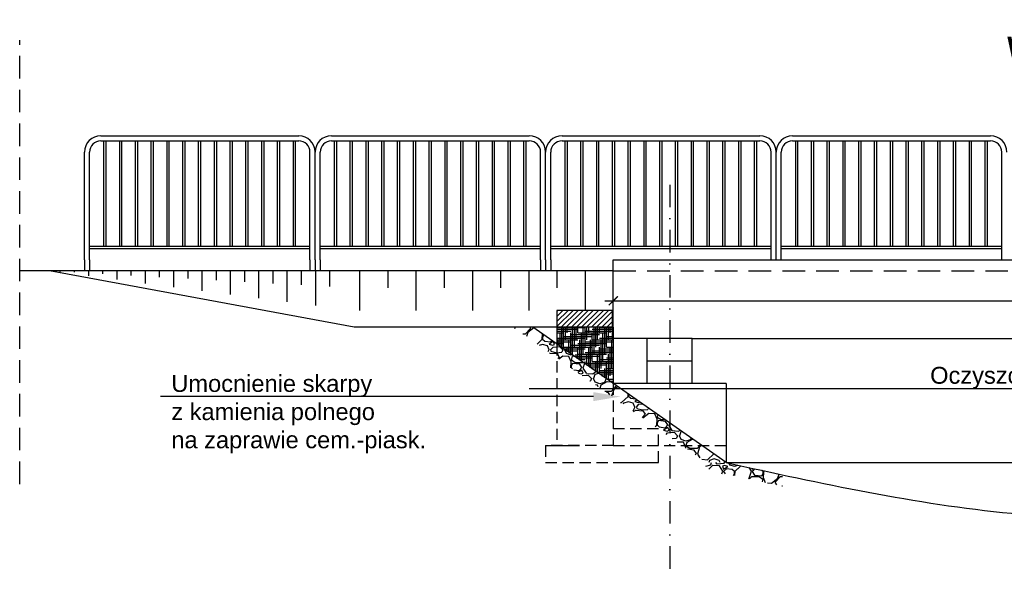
# Model space of a CAD drawing. Header units: millimetres. Extents: x 43555 to 48945, y -20676 to -18516.
# Tile 6 of 11: x 46330 to 47203, y -19785 to -19275. Entities that reach past the tile are written whole.
import ezdxf
from ezdxf import colors
from ezdxf.entities.mleader import LeaderData, LeaderLine
from ezdxf.math import Vec2, Vec3

# ---------------------------------------------------------------- set-up
doc = ezdxf.new("R2010")
doc.units = ezdxf.units.MM
doc.header["$LTSCALE"] = 40
doc.header["$PDMODE"] = 35
doc.header["$PDSIZE"] = 10
for name, pattern in [('DASHDOT', [1, 0.5, -0.25, 0, -0.25]), ('DASHED', [0.75, 0.5, -0.25]), ('DASHED2', [0.375, 0.25, -0.125])]:
    doc.linetypes.add(name, pattern=pattern)
doc.layers.get('0').transparency = 0.4
doc.layers.get('Defpoints').transparency = 0.4
for name, color, linetype in [('K01', 94, 'Continuous'), ('K02', 253, 'Continuous'), ('K025', 161, 'Continuous'), ('K10', 10, 'Continuous')]:
    doc.layers.add(name, color=color, linetype=linetype)
doc.styles.get("Standard").update_dxf_attribs({"font": 'isocpeur.ttf', "height": 10})
doc.linetypes.add('ZIGZAG', pattern='A,0.00254,-5.08,[131,ltypeshp.shx,S=5.08,R=0,X=-5.08,Y=0],-10.16,[131,ltypeshp.shx,S=5.08,R=180,X=5.08,Y=0],-5.08', length=20.32254)
doc.dimstyles.new('ARCHIC', dxfattribs={"dimtxt": 10, "dimasz": 8, "dimexe": 7.5, "dimexo": 15, "dimgap": 4, "dimtad": 1, "dimdec": 1, "dimrnd": 0.5, "dimtxsty": 'Standard', "dimblk": 'ARCHTICK', "dimcen": 12.5, "dimdle": 7.5, "dimclrd": 94, "dimclre": 94, "dimclrt": 151, "dimazin": 2, "dimtfac": 1, "dimtdec": 1, "dimtmove": 2, "dimatfit": 3, "dimfxl": 7.5, "dimarcsym": 0})

# ---------------------------------------------------------------- blocks, each defined once
blk = doc.blocks.new('_ArchTick')
at = {"color": 0, "linetype": 'ByBlock', "const_width": 0.15}
blk.add_lwpolyline([(-0.5, -0.5), (0.5, 0.5)], dxfattribs=at)
blk = doc.blocks.new('*D223')
at = {"layer": 'Defpoints', "color": 0}
for p in [(46856.29, -19522.91), (47756.29, -19522.91), (47756.29, -19524.33)]:
    blk.add_point(p, dxfattribs=at)
at = {"layer": 'K025', "color": 94, "lineweight": -2}
for p, q in [((46848.79, -19524.33), (47763.79, -19524.33)), ((46856.29, -19537.91), (46856.29, -19531.83)), ((47756.29, -19537.91), (47756.29, -19531.83))]:
    blk.add_line(p, q, dxfattribs=at)
at = {"layer": 'K025', "color": 94, "lineweight": -2, "xscale": 8, "yscale": 8, "zscale": 8, "rotation": 180}
blk.add_blockref('_ArchTick', (46856.29, -19524.33), dxfattribs=at)
at = {"layer": 'K025', "color": 94, "lineweight": -2, "xscale": 8, "yscale": 8, "zscale": 8}
blk.add_blockref('_ArchTick', (47756.29, -19524.33), dxfattribs=at)
at = {"layer": 'K025', "color": 151, "insert": (47306.29, -19515.33), "char_height": 10, "attachment_point": 5}
blk.add_mtext('900', dxfattribs=at)

msp = doc.modelspace()

# ---------------------------------------------------------------- hatches: boundary and pattern name
at = {"layer": 'K01'}
h = msp.add_hatch(color=256, dxfattribs=at)
h.dxf.hatch_style = 1
h.paths.add_polyline_path([(46855.29, -19547.91), (46855.29, -19532.91), (46856.29, -19532.91), (46856.29, -19547.91)])
h.paths.add_polyline_path([(46855.29, -19547.91), (46855.29, -19557.91), (46856.29, -19557.91), (46856.29, -19547.91)])
h = msp.add_hatch(dxfattribs=at)
h.set_pattern_fill('GRAVEL', color=256)
h.set_pattern_definition([(48.012787, (56223.8123, -25791.1105), (203.20000002, 228.6), [3.417214, -338.304836]), (4.969741, (56226.0983, -25788.5705), (-304.79999988, -25.40000145), [5.864047, -580.54049]), (312.510447, (56231.9403, -25788.0625), (-254.0000001, 279.3999999), [4.134815, -409.34723]), (87.273689, (56241.8463, -25781.7125), (-25.40000005, -508), [5.340045, -528.664374]), (112.833654, (56242.1003, -25776.3785), (127.00000001, -304.8), [5.236337, -518.39808]), (177.273689, (56240.0683, -25771.5525), (508, -25.40000005), [5.340045, -528.664374]), (217.6942405, (56234.73435, -25771.2985), (330.199999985, 254.00000002), [7.061937, -699.131153]), (252.255328, (56229.1463, -25775.6165), (-177.80000005, -558.799999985), [6.667195, -660.052566]), (301.429566, (56227.1143, -25781.9665), (203.20000003, -330.19999998), [5.35813, -530.455457]), (355.236358, (56229.9083, -25786.5385), (-279.4, 25.40000004), [6.117133, -299.73937]), (42.397438, (56236.00435, -25787.04654), (304.79999999, 279.40000001), [7.91078, -783.167725]), (318.814075, (56216.7003, -25781.4585), (177.8, -152.4), [2.700045, -267.30566]), (351.469234, (56218.7323, -25783.2365), (-330.20000001, 50.79999994), [5.13682, -508.54639]), (45, (56223.812, -25783.999), (-1e-14, 25.4), [3.592093, -32.32893]), (23.19859, (56225.5903, -25787.0465), (-127, -50.8), [1.934413, -191.506224]), (111.80141, (56227.3683, -25786.2845), (25.4, -76.2), [2.735656, -134.04753]), (210.963757, (56226.3523, -25783.7445), (-76.2, -50.8), [4.443197, -143.66298]), (341.56505, (56222.542, -25786.0305), (-50.8, 25.4), [3.21287, -77.10898]), (196.38954, (56242.1003, -25786.2845), (-254, -76.2), [4.50088, -445.588267]), (250.346176, (56237.7823, -25787.5545), (101.6, 279.4), [3.77599, -373.822157]), (113.19859, (56222.5423, -25791.1105), (50.8, -127), [3.8688, -189.571836]), (163.61046, (56221.0183, -25787.5545), (254, -76.19999998), [4.50088, -445.588267]), (159.443955, (56242.1003, -25770.5365), (127, -50.8), [4.34035, -212.677343]), (114.77514, (56238.0363, -25769.0125), (127.00000015, -279.39999993), [3.63672, -360.035934]), (246.80141, (56222.2883, -25765.7105), (-50.8, -127), [3.8688, -189.571836]), (197.354025, (56220.7643, -25769.2665), (330.2, 101.60000002), [4.25783, -421.52376]), (249.443955, (56234.7343, -25765.7105), (50.8, 127), [2.170176, -214.84752]), (281.30993, (56223.8123, -25765.7105), (25.4, -101.6), [1.295146, -128.21995]), (345.963757, (56224.0663, -25766.9805), (-76.2, 25.4), [5.236337, -99.490546]), (6.009006, (56229.1463, -25768.2505), (-254, -25.40000001), [4.85267, -480.41365]), (123.69007, (56226.352, -25781.4585), (25.4, -50.8), [3.66324, -87.917764]), (173.157227, (56224.3203, -25778.4105), (-431.8, 50.79999998), [6.39557, -633.16009]), (240.945396, (56217.9703, -25777.6485), (101.6, 177.8), [2.61508, -258.893923]), (270, (56216.7, -25779.935), (25.4, -25.4), [1.524, -23.876]), (300.256437, (56229.6543, -25769.0125), (-101.6, 177.8), [3.52867, -349.33941]), (228.012788, (56231.4323, -25772.0605), (-203.20000002, -228.6), [6.83443, -334.88762]), (180, (56226.86, -25777.14), (-25.4, -25.4), [6.604, -18.796]), (145.304846, (56220.2563, -25777.1405), (-254.0000001, 177.79999986), [4.016096, -397.593167]), (74.054604, (56216.9543, -25774.8545), (25.4, 101.6), [3.69829, -181.2165]), (27.645975, (56217.9703, -25771.2985), (482.60000002, 253.99999997), [6.02145, -596.124644]), (355.426079, (56223.3043, -25768.5045), (330.2, -25.4), [6.370295, -630.658465])])
h.paths.add_polyline_path([(46856.29, -19610.12), (46856.29, -19597.91), (46784.86, -19547.91), (46767.42, -19547.91)])
h.paths.add_polyline_path([(46906.29, -19645.12), (46906.29, -19632.91), (46856.29, -19597.91), (46856.29, -19610.12), (46896, -19637.91), (46896.29, -19637.91), (46896.29, -19638.12)])
h.paths.add_polyline_path([(46956.29, -19667.91), (46934.86, -19652.91), (46917.42, -19652.91), (46938.85, -19667.91)])
h.paths.add_polyline_path([(46917.42, -19652.91), (46934.86, -19652.91), (46906.29, -19632.91), (46906.29, -19645.12)])
h = msp.add_hatch(dxfattribs=at)
h.set_pattern_fill('HOUND', color=256, angle=180)
h.set_pattern_definition([(0, (55308.5093, -27375.9924), (6.35, 1.5875), [25.4, -12.7]), (90, (55308.5093, -27375.9924), (-1.5875, -6.35), [25.4, -12.7])])
h.paths.add_polyline_path([(46856.29, -19597.91), (46856.29, -19557.91), (46856.29, -19547.91), (46806.29, -19547.91), (46806.29, -19562.91)])
h = msp.add_hatch(dxfattribs=at)
h.set_pattern_fill('GRAVEL', color=256)
h.set_pattern_definition([(228.01279, (48734.4978, -18396.5164), (-203.2, -228.6), [3.41721, -338.30484]), (184.96974, (48732.2118, -18399.0564), (304.7999999, 25.40000145), [5.86405, -580.5405]), (132.51045, (48726.3698, -18399.5644), (254.0000001, -279.3999999), [4.13482, -409.34723]), (267.27369, (48716.4638, -18405.9144), (25.40000005, 508), [5.34005, -528.66437]), (292.833654, (48716.2098, -18411.2484), (-127, 304.8), [5.23634, -518.39808]), (357.27369, (48718.2418, -18416.0744), (-508, 25.40000005), [5.34005, -528.66437]), (37.69424, (48723.5758, -18416.3284), (-330.2, -254), [7.06194, -699.13115]), (72.25533, (48729.1638, -18412.0104), (177.80000005, 558.8), [6.6672, -660.05257]), (121.429566, (48731.1958, -18405.6604), (-203.2, 330.2), [5.35813, -530.45546]), (175.23636, (48728.4018, -18401.0884), (279.4, -25.4), [6.11713, -299.73937]), (222.397438, (48722.3058, -18400.5804), (-304.8, -279.4), [7.91078, -783.16773]), (138.81407, (48741.6098, -18406.1684), (-177.8, 152.4), [2.70005, -267.30566]), (171.469234, (48739.5778, -18404.3904), (330.2, -50.79999994), [5.13682, -508.5464]), (225, (48734.498, -18403.628), (7e-15, -25.4), [3.5921, -32.32893]), (203.19859, (48732.7198, -18400.5804), (127, 50.8), [1.9344, -191.50622]), (291.8014, (48730.942, -18401.3424), (-25.4, 76.2), [2.73566, -134.04753]), (30.96376, (48731.958, -18403.8824), (76.2, 50.8), [4.4432, -143.66298]), (161.56505, (48735.768, -18401.596), (50.8, -25.4), [3.21287, -77.10898]), (16.38954, (48716.2098, -18401.3424), (254, 76.2), [4.50088, -445.58827]), (70.34618, (48720.5278, -18400.0724), (-101.6, -279.4), [3.776, -373.82216]), (293.19859, (48735.7678, -18396.5164), (-50.8, 127), [3.8688, -189.57184]), (343.61046, (48737.2918, -18400.0724), (-254, 76.2), [4.50088, -445.58827]), (339.44395, (48716.2098, -18417.0904), (-127, 50.8), [4.34035, -212.67734]), (294.77514, (48720.2738, -18418.6144), (-127.0000002, 279.4), [3.63672, -360.03593]), (66.80141, (48736.0218, -18421.9164), (50.8, 127), [3.8688, -189.57184]), (17.354025, (48737.5458, -18418.3604), (-330.2, -101.6), [4.25783, -421.52376]), (69.44395, (48723.5758, -18421.9164), (-50.8, -127), [2.17018, -214.84752]), (101.30993, (48734.498, -18421.9164), (-25.4, 101.6), [1.29515, -128.21995]), (165.96376, (48734.244, -18420.6464), (76.2, -25.4), [5.23634, -99.49055]), (186.009006, (48729.1638, -18419.3764), (254, 25.4), [4.85267, -480.41365]), (303.69007, (48731.958, -18406.1684), (-25.4, 50.8), [3.66324, -87.91776]), (353.157227, (48733.9898, -18409.2164), (431.8, -50.8), [6.39557, -633.1601]), (60.9454, (48740.3398, -18409.9784), (-101.6, -177.8), [2.61508, -258.89392]), (90, (48741.61, -18407.692), (-25.4, 25.4), [1.524, -23.876]), (120.25644, (48728.6558, -18418.6144), (101.6, -177.8), [3.52867, -349.3394]), (48.01279, (48726.8778, -18415.5664), (203.2, 228.6), [6.83443, -334.88762]), (0, (48731.45, -18410.486), (25.4, 25.4), [6.604, -18.796]), (325.30485, (48738.0538, -18410.4864), (254.0000001, -177.7999999), [4.0161, -397.59317]), (254.0546, (48741.3558, -18412.7724), (-25.4, -101.6), [3.6983, -181.2165]), (207.645975, (48740.3398, -18416.3284), (-482.6, -253.99999997), [6.02145, -596.12464]), (175.42608, (48735.0058, -18419.1224), (-330.2, 25.4), [6.3703, -630.65846])])
edge = h.paths.add_edge_path()
edge.add_line((46977.69, -19672.64), (46983.89, -19684.01))
edge.add_spline(control_points=[(46983.89, -19684.01), (46991.36, -19685.65), (46998.82, -19687.29), (47006.29, -19688.9)], knot_values=[28.170951, 28.170951, 28.170951, 28.170951, 51.028041, 51.028041, 51.028041, 51.028041], degree=3, periodic=0)
edge.add_line((47006.29, -19688.9), (47006.31, -19678.81))
edge.add_spline(control_points=[(47006.31, -19678.81), (46996.75, -19676.84), (46987.22, -19674.75), (46977.69, -19672.64)], knot_values=[21.842068, 21.842068, 21.842068, 21.842068, 51.028041, 51.028041, 51.028041, 51.028041], degree=3, periodic=0)
edge = h.paths.add_edge_path()
edge.add_line((46977.69, -19672.64), (46983.89, -19684.01))
edge.add_spline(control_points=[(46983.89, -19684.01), (46980.46, -19683.26), (46977.02, -19682.5), (46973.59, -19681.74)], knot_values=[17.658565, 17.658565, 17.658565, 17.658565, 28.170951, 28.170951, 28.170951, 28.170951], degree=3, periodic=0)
edge.add_line((46973.59, -19681.74), (46965.14, -19669.87))
edge.add_spline(control_points=[(46965.14, -19669.87), (46969.32, -19670.8), (46973.51, -19671.72), (46977.69, -19672.64)], knot_values=[9.032985, 9.032985, 9.032985, 9.032985, 21.842068, 21.842068, 21.842068, 21.842068], degree=3, periodic=0)
h.paths.add_polyline_path([(46956.29, -19667.91), (46960.72, -19668.89), (46965.14, -19669.87), (46973.59, -19681.74), (46964.94, -19679.83), (46956.29, -19677.91), (46945.09, -19677.91), (46935.09, -19667.91)])
h = msp.add_hatch(dxfattribs=at)
h.set_pattern_fill('GRAVEL', color=256)
h.set_pattern_definition([(228.01279, (48734.4978, -18396.5164), (-203.2, -228.6), [3.41721, -338.30484]), (184.96974, (48732.2118, -18399.0564), (304.7999999, 25.40000145), [5.86405, -580.5405]), (132.51045, (48726.3698, -18399.5644), (254.0000001, -279.3999999), [4.13482, -409.34723]), (267.27369, (48716.4638, -18405.9144), (25.40000005, 508), [5.34005, -528.66437]), (292.833654, (48716.2098, -18411.2484), (-127, 304.8), [5.23634, -518.39808]), (357.27369, (48718.2418, -18416.0744), (-508, 25.40000005), [5.34005, -528.66437]), (37.69424, (48723.5758, -18416.3284), (-330.2, -254), [7.06194, -699.13115]), (72.25533, (48729.1638, -18412.0104), (177.80000005, 558.8), [6.6672, -660.05257]), (121.429566, (48731.1958, -18405.6604), (-203.2, 330.2), [5.35813, -530.45546]), (175.23636, (48728.4018, -18401.0884), (279.4, -25.4), [6.11713, -299.73937]), (222.397438, (48722.3058, -18400.5804), (-304.8, -279.4), [7.91078, -783.16773]), (138.81407, (48741.6098, -18406.1684), (-177.8, 152.4), [2.70005, -267.30566]), (171.469234, (48739.5778, -18404.3904), (330.2, -50.79999994), [5.13682, -508.5464]), (225, (48734.498, -18403.628), (7e-15, -25.4), [3.5921, -32.32893]), (203.19859, (48732.7198, -18400.5804), (127, 50.8), [1.9344, -191.50622]), (291.8014, (48730.942, -18401.3424), (-25.4, 76.2), [2.73566, -134.04753]), (30.96376, (48731.958, -18403.8824), (76.2, 50.8), [4.4432, -143.66298]), (161.56505, (48735.768, -18401.596), (50.8, -25.4), [3.21287, -77.10898]), (16.38954, (48716.2098, -18401.3424), (254, 76.2), [4.50088, -445.58827]), (70.34618, (48720.5278, -18400.0724), (-101.6, -279.4), [3.776, -373.82216]), (293.19859, (48735.7678, -18396.5164), (-50.8, 127), [3.8688, -189.57184]), (343.61046, (48737.2918, -18400.0724), (-254, 76.2), [4.50088, -445.58827]), (339.44395, (48716.2098, -18417.0904), (-127, 50.8), [4.34035, -212.67734]), (294.77514, (48720.2738, -18418.6144), (-127.0000002, 279.4), [3.63672, -360.03593]), (66.80141, (48736.0218, -18421.9164), (50.8, 127), [3.8688, -189.57184]), (17.354025, (48737.5458, -18418.3604), (-330.2, -101.6), [4.25783, -421.52376]), (69.44395, (48723.5758, -18421.9164), (-50.8, -127), [2.17018, -214.84752]), (101.30993, (48734.498, -18421.9164), (-25.4, 101.6), [1.29515, -128.21995]), (165.96376, (48734.244, -18420.6464), (76.2, -25.4), [5.23634, -99.49055]), (186.009006, (48729.1638, -18419.3764), (254, 25.4), [4.85267, -480.41365]), (303.69007, (48731.958, -18406.1684), (-25.4, 50.8), [3.66324, -87.91776]), (353.157227, (48733.9898, -18409.2164), (431.8, -50.8), [6.39557, -633.1601]), (60.9454, (48740.3398, -18409.9784), (-101.6, -177.8), [2.61508, -258.89392]), (90, (48741.61, -18407.692), (-25.4, 25.4), [1.524, -23.876]), (120.25644, (48728.6558, -18418.6144), (101.6, -177.8), [3.52867, -349.3394]), (48.01279, (48726.8778, -18415.5664), (203.2, 228.6), [6.83443, -334.88762]), (0, (48731.45, -18410.486), (25.4, 25.4), [6.604, -18.796]), (325.30485, (48738.0538, -18410.4864), (254.0000001, -177.7999999), [4.0161, -397.59317]), (254.0546, (48741.3558, -18412.7724), (-25.4, -101.6), [3.6983, -181.2165]), (207.645975, (48740.3398, -18416.3284), (-482.6, -253.99999997), [6.02145, -596.12464]), (175.42608, (48735.0058, -18419.1224), (-330.2, 25.4), [6.3703, -630.65846])])
edge = h.paths.add_edge_path()
edge.add_line((46977.69, -19673.72), (46983.89, -19684.01))
edge.add_spline(control_points=[(46983.89, -19684.01), (46991.36, -19685.65), (46998.82, -19687.29), (47006.29, -19688.9)], knot_values=[28.170951, 28.170951, 28.170951, 28.170951, 51.028041, 51.028041, 51.028041, 51.028041], degree=3, periodic=0)
edge.add_line((47006.29, -19688.9), (47006.29, -19681.33))
edge.add_spline(control_points=[(47006.29, -19681.33), (46996.75, -19678.82), (46987.22, -19676.28), (46977.69, -19673.72)], knot_values=[21.842068, 21.842068, 21.842068, 21.842068, 51.028041, 51.028041, 51.028041, 51.028041], degree=3, periodic=0)
edge = h.paths.add_edge_path()
edge.add_line((46977.69, -19673.72), (46983.89, -19684.01))
edge.add_spline(control_points=[(46983.89, -19684.01), (46980.46, -19683.26), (46977.02, -19682.5), (46973.59, -19681.74)], knot_values=[17.658565, 17.658565, 17.658565, 17.658565, 28.170951, 28.170951, 28.170951, 28.170951], degree=3, periodic=0)
edge.add_line((46973.59, -19681.74), (46965.03, -19670.28))
edge.add_spline(control_points=[(46965.03, -19670.28), (46969.16, -19671.41), (46973.29, -19672.53), (46977.69, -19673.72)], knot_values=[9.032985, 9.032985, 9.032985, 9.032985, 21.842068, 21.842068, 21.842068, 21.842068], degree=3, periodic=0)
h.paths.add_polyline_path([(46935.09, -19667.91), (46956.29, -19667.91), (46960.66, -19669.1), (46965.03, -19670.28), (46973.59, -19681.74), (46964.94, -19679.83), (46956.29, -19677.91), (46945.09, -19677.91)])
at = {"layer": 'K025'}
h = msp.add_hatch(dxfattribs=at)
h.set_pattern_fill('ANSI31', color=256, angle=180)
h.set_pattern_definition([(45, (47856.2905, -19547.9086), (-2.245064, 2.245064), [])])
h.paths.add_polyline_path([(46856.29, -19547.91), (46806.29, -19547.91), (46806.29, -19532.91), (46856.29, -19532.91)])

# ---------------------------------------------------------------- linework, layer by layer
at = {"layer": 'K01', "linetype": 'DASHED'}
for p, q in [((46329.85, -19687.09), (46329.85, -19293.17)), ((46856.29, -19497.91), (47856.29, -19497.91))]:
    msp.add_line(p, q, dxfattribs=at)
at = {"layer": 'K01', "linetype": 'DASHDOT'}
msp.add_line((46906.29, -19421.37), (46906.29, -19769.11), dxfattribs=at)
msp.add_line((46906.29, -19421.37), (46906.29, -19769.11), dxfattribs=at)
at = {"layer": 'K01'}
for p, q in [((46365.58, -19497.91), (46365.58, -19499.11)), ((46378.16, -19497.91), (46378.16, -19499.12)), ((46390.75, -19497.91), (46390.75, -19502.37)), ((46403.33, -19497.91), (46403.33, -19500.52)), ((46415.91, -19497.91), (46415.91, -19505.63)), ((46428.49, -19497.91), (46428.49, -19501.92)), ((46441.08, -19497.91), (46441.08, -19508.9)), ((46453.66, -19497.91), (46453.66, -19503.32)), ((46466.24, -19497.91), (46466.24, -19512.16)), ((46478.82, -19497.91), (46478.82, -19504.71)), ((46491.4, -19497.91), (46491.4, -19515.42)), ((46503.99, -19497.91), (46503.99, -19506.11)), ((46516.57, -19497.91), (46516.57, -19518.68)), ((46529.15, -19497.91), (46529.15, -19507.51)), ((46541.73, -19497.91), (46541.73, -19521.94)), ((46554.32, -19497.91), (46554.32, -19508.91)), ((46566.9, -19497.91), (46566.9, -19525.2)), ((46579.48, -19497.91), (46579.48, -19510.3)), ((46592.06, -19497.91), (46592.06, -19528.46)), ((46604.64, -19497.91), (46604.64, -19511.7)), ((46631.29, -19497.91), (46631.29, -19532.91)), ((46656.29, -19497.91), (46656.29, -19512.91)), ((46681.29, -19497.91), (46681.29, -19532.91)), ((46706.29, -19497.91), (46706.29, -19512.91)), ((46731.29, -19497.91), (46731.29, -19532.91)), ((46756.29, -19497.91), (46756.29, -19512.91)), ((46781.29, -19497.91), (46781.29, -19532.91)), ((46806.29, -19497.91), (46806.29, -19512.91)), ((46831.29, -19497.91), (46831.29, -19532.91)), ((46956.29, -19667.91), (47656.29, -19667.91))]:
    msp.add_line(p, q, dxfattribs=at)
at = {"layer": 'K01', "linetype": 'DASHED2'}
for p, q in [((46806.29, -19562.91), (46806.29, -19652.91)), ((46856.29, -19597.91), (46856.29, -19652.91)), ((46896.29, -19637.91), (46856.29, -19637.91)), ((46896.29, -19637.91), (46856.29, -19637.91)), ((46896.29, -19667.91), (46896.29, -19637.91)), ((46796.29, -19652.91), (46796.29, -19667.91)), ((46796.29, -19652.91), (46826.29, -19652.91)), ((46856.29, -19652.91), (46796.29, -19652.91)), ((46796.29, -19652.91), (46796.29, -19667.91)), ((46806.29, -19652.91), (46826.29, -19652.91)), ((46856.29, -19652.91), (46806.29, -19652.91)), ((46856.29, -19652.91), (46956.29, -19652.91)), ((46796.29, -19667.91), (46866.29, -19667.91)), ((46826.29, -19667.91), (46896.29, -19667.91)), ((46866.29, -19667.91), (46896.29, -19667.91))]:
    msp.add_line(p, q, dxfattribs=at)
at = {"layer": 'K02'}
for p, q in [((46856.29, -19532.91), (46855.29, -19532.91)), ((46855.29, -19532.91), (46855.29, -19557.91)), ((46855.29, -19557.91), (46856.29, -19557.91))]:
    msp.add_line(p, q, dxfattribs=at)
at = {"layer": 'K025'}
for p, q in [((46401.79, -19377.91), (46577.29, -19377.91)), ((46401.79, -19382.41), (46577.29, -19382.41)), ((46404.54, -19475.91), (46404.54, -19382.42)), ((46406.54, -19475.91), (46406.54, -19382.41)), ((46418.54, -19475.91), (46418.54, -19382.41)), ((46420.54, -19475.91), (46420.54, -19382.41)), ((46432.54, -19475.91), (46432.54, -19382.41)), ((46434.54, -19475.91), (46434.54, -19382.41)), ((46446.54, -19475.91), (46446.54, -19382.41)), ((46448.54, -19475.91), (46448.54, -19382.41)), ((46460.54, -19475.91), (46460.54, -19382.41)), ((46462.54, -19475.91), (46462.54, -19382.41)), ((46474.54, -19475.91), (46474.54, -19382.41)), ((46476.54, -19475.91), (46476.54, -19382.41)), ((46488.54, -19475.91), (46488.54, -19382.41)), ((46490.54, -19475.91), (46490.54, -19382.41)), ((46502.54, -19475.91), (46502.54, -19382.41)), ((46504.54, -19475.91), (46504.54, -19382.41)), ((46516.54, -19475.91), (46516.54, -19382.41)), ((46518.54, -19475.91), (46518.54, -19382.41)), ((46530.54, -19475.91), (46530.54, -19382.41)), ((46532.54, -19475.91), (46532.54, -19382.41)), ((46544.54, -19475.91), (46544.54, -19382.41)), ((46546.54, -19475.91), (46546.54, -19382.41)), ((46558.54, -19475.91), (46558.54, -19382.41)), ((46560.54, -19475.91), (46560.54, -19382.41)), ((46572.54, -19475.91), (46572.54, -19382.41)), ((46574.54, -19475.91), (46574.54, -19382.41)), ((46606.29, -19377.91), (46781.79, -19377.91)), ((46606.29, -19382.41), (46781.79, -19382.41)), ((46609.04, -19475.91), (46609.04, -19382.42)), ((46611.04, -19475.91), (46611.04, -19382.41)), ((46623.04, -19475.91), (46623.04, -19382.41)), ((46625.04, -19475.91), (46625.04, -19382.41)), ((46637.04, -19475.91), (46637.04, -19382.41)), ((46639.04, -19475.91), (46639.04, -19382.41)), ((46651.04, -19475.91), (46651.04, -19382.41)), ((46653.04, -19475.91), (46653.04, -19382.41)), ((46665.04, -19475.91), (46665.04, -19382.41)), ((46667.04, -19475.91), (46667.04, -19382.41)), ((46679.04, -19475.91), (46679.04, -19382.41)), ((46681.04, -19475.91), (46681.04, -19382.41)), ((46693.04, -19475.91), (46693.04, -19382.41)), ((46695.04, -19475.91), (46695.04, -19382.41)), ((46707.04, -19475.91), (46707.04, -19382.41)), ((46709.04, -19475.91), (46709.04, -19382.41)), ((46721.04, -19475.91), (46721.04, -19382.41)), ((46723.04, -19475.91), (46723.04, -19382.41)), ((46735.04, -19475.91), (46735.04, -19382.41)), ((46737.04, -19475.91), (46737.04, -19382.41)), ((46749.04, -19475.91), (46749.04, -19382.41)), ((46751.04, -19475.91), (46751.04, -19382.41)), ((46763.04, -19475.91), (46763.04, -19382.41)), ((46765.04, -19475.91), (46765.04, -19382.41)), ((46777.04, -19475.91), (46777.04, -19382.41)), ((46779.04, -19475.91), (46779.04, -19382.41)), ((46810.79, -19377.91), (46986.29, -19377.91)), ((46810.79, -19382.41), (46986.29, -19382.41)), ((46813.54, -19475.91), (46813.54, -19382.42)), ((46815.54, -19475.91), (46815.54, -19382.41)), ((46827.54, -19475.91), (46827.54, -19382.41)), ((46829.54, -19475.91), (46829.54, -19382.41)), ((46841.54, -19475.91), (46841.54, -19382.41)), ((46843.54, -19475.91), (46843.54, -19382.41)), ((46855.54, -19475.91), (46855.54, -19382.41)), ((46857.54, -19475.91), (46857.54, -19382.41)), ((46869.54, -19475.91), (46869.54, -19382.41)), ((46871.54, -19475.91), (46871.54, -19382.41)), ((46883.54, -19475.91), (46883.54, -19382.41)), ((46885.54, -19475.91), (46885.54, -19382.41)), ((46897.54, -19475.91), (46897.54, -19382.41)), ((46899.54, -19475.91), (46899.54, -19382.41)), ((46911.54, -19475.91), (46911.54, -19382.41)), ((46913.54, -19475.91), (46913.54, -19382.41)), ((46925.54, -19475.91), (46925.54, -19382.41)), ((46927.54, -19475.91), (46927.54, -19382.41)), ((46939.54, -19475.91), (46939.54, -19382.41)), ((46941.54, -19475.91), (46941.54, -19382.41)), ((46953.54, -19475.91), (46953.54, -19382.41)), ((46955.54, -19475.91), (46955.54, -19382.41)), ((46967.54, -19475.91), (46967.54, -19382.41)), ((46969.54, -19475.91), (46969.54, -19382.41)), ((46981.54, -19475.91), (46981.54, -19382.41)), ((46983.54, -19475.91), (46983.54, -19382.41)), ((47015.29, -19377.91), (47190.79, -19377.91)), ((47015.29, -19382.41), (47190.79, -19382.41)), ((47018.04, -19475.91), (47018.04, -19382.42)), ((47020.04, -19475.91), (47020.04, -19382.41)), ((47032.04, -19475.91), (47032.04, -19382.41)), ((47034.04, -19475.91), (47034.04, -19382.41)), ((47046.04, -19475.91), (47046.04, -19382.41)), ((47048.04, -19475.91), (47048.04, -19382.41)), ((47060.04, -19475.91), (47060.04, -19382.41)), ((47062.04, -19475.91), (47062.04, -19382.41)), ((47074.04, -19475.91), (47074.04, -19382.41)), ((47076.04, -19475.91), (47076.04, -19382.41)), ((47088.04, -19475.91), (47088.04, -19382.41)), ((47090.04, -19475.91), (47090.04, -19382.41)), ((47102.04, -19475.91), (47102.04, -19382.41)), ((47104.04, -19475.91), (47104.04, -19382.41)), ((47116.04, -19475.91), (47116.04, -19382.41)), ((47118.04, -19475.91), (47118.04, -19382.41)), ((47130.04, -19475.91), (47130.04, -19382.41)), ((47132.04, -19475.91), (47132.04, -19382.41)), ((47144.04, -19475.91), (47144.04, -19382.41)), ((47146.04, -19475.91), (47146.04, -19382.41)), ((47158.04, -19475.91), (47158.04, -19382.41)), ((47160.04, -19475.91), (47160.04, -19382.41)), ((47172.04, -19475.91), (47172.04, -19382.41)), ((47174.04, -19475.91), (47174.04, -19382.41)), ((47186.04, -19475.91), (47186.04, -19382.41)), ((47188.04, -19475.91), (47188.04, -19382.41)), ((46387.29, -19487.91), (46387.29, -19392.41)), ((46391.79, -19487.91), (46391.79, -19392.41)), ((46587.29, -19487.91), (46587.29, -19392.41)), ((46591.79, -19487.91), (46591.79, -19392.41)), ((46591.79, -19487.91), (46591.79, -19392.41)), ((46596.29, -19487.91), (46596.29, -19392.41)), ((46791.79, -19487.91), (46791.79, -19392.41)), ((46796.29, -19487.91), (46796.29, -19392.41)), ((46796.29, -19487.91), (46796.29, -19392.41)), ((46800.79, -19487.91), (46800.79, -19392.41)), ((46996.29, -19487.91), (46996.29, -19392.41)), ((47000.79, -19487.91), (47000.79, -19392.41)), ((47000.79, -19487.91), (47000.79, -19392.41)), ((47005.29, -19487.91), (47005.29, -19392.41)), ((47200.79, -19487.91), (47200.79, -19392.41)), ((46391.79, -19475.91), (46587.29, -19475.91)), ((46391.79, -19477.91), (46587.29, -19477.91)), ((46596.29, -19475.91), (46791.79, -19475.91)), ((46596.29, -19477.91), (46791.79, -19477.91)), ((46800.79, -19475.91), (46996.29, -19475.91)), ((46800.79, -19477.91), (46996.29, -19477.91)), ((47005.29, -19475.91), (47200.79, -19475.91)), ((47005.29, -19477.91), (47200.79, -19477.91)), ((46387.29, -19487.91), (46387.29, -19497.91)), ((46391.79, -19487.91), (46391.79, -19497.91)), ((46587.29, -19487.91), (46587.29, -19497.91)), ((46591.79, -19487.91), (46591.79, -19497.91)), ((46591.79, -19487.91), (46591.79, -19497.91)), ((46596.29, -19487.91), (46596.29, -19497.91)), ((46791.79, -19487.91), (46791.79, -19497.91)), ((46796.29, -19487.91), (46796.29, -19497.91)), ((46796.29, -19487.91), (46796.29, -19497.91)), ((46800.79, -19487.91), (46800.79, -19497.91)), ((46856.29, -19487.91), (47756.29, -19487.91)), ((46856.29, -19557.91), (46856.29, -19487.91)), ((46856.29, -19497.91), (46329.85, -19497.91)), ((46626.39, -19547.91), (46356.29, -19497.91)), ((46856.29, -19532.91), (46806.29, -19532.91)), ((46806.29, -19532.91), (46806.29, -19547.91)), ((46856.29, -19547.91), (46856.29, -19532.91)), ((46856.29, -19547.91), (46856.29, -19532.91)), ((46856.29, -19547.91), (46856.29, -19532.91)), ((46856.29, -19547.91), (46626.39, -19547.91)), ((46784.86, -19547.91), (46626.39, -19547.91)), ((46956.29, -19667.91), (46784.86, -19547.91)), ((46806.29, -19547.91), (46806.29, -19562.91)), ((46856.29, -19547.91), (46856.29, -19597.91)), ((46886.29, -19557.91), (46856.29, -19557.91)), ((46926.29, -19557.91), (46886.29, -19557.91)), ((46886.29, -19597.91), (46886.29, -19557.91)), ((46926.29, -19557.91), (47686.29, -19557.91)), ((46926.29, -19597.91), (46926.29, -19557.91)), ((46926.29, -19577.91), (46886.29, -19577.91)), ((46956.29, -19597.91), (46856.29, -19597.91)), ((46956.29, -19597.91), (46956.29, -19667.91))]:
    msp.add_line(p, q, dxfattribs=at)
for centre, radius, start, end in [((46401.79, -19392.41), 14.5, 90, 180), ((46401.79, -19392.41), 10, 90, 180), ((46577.29, -19392.41), 14.5, 0, 90), ((46577.29, -19392.41), 10, 0, 90), ((46606.29, -19392.41), 14.5, 90, 180), ((46606.29, -19392.41), 10, 90, 180), ((46781.79, -19392.41), 14.5, 0, 90), ((46781.79, -19392.41), 10, 0, 90), ((46810.79, -19392.41), 14.5, 90, 180), ((46810.79, -19392.41), 10, 90, 180), ((46986.29, -19392.41), 14.5, 0, 90), ((46986.29, -19392.41), 10, 0, 90), ((47015.29, -19392.41), 14.5, 90, 180), ((47015.29, -19392.41), 10, 90, 180), ((47190.79, -19392.41), 14.5, 0, 90), ((47190.79, -19392.41), 10, 0, 90)]:
    msp.add_arc(centre, radius, start, end, dxfattribs=at)
msp.add_spline([(46956.29, -19667.91), (47209.48, -19713), (47339.09, -19717.59), (47518.25, -19698.69), (47656.29, -19667.91)], degree=3, dxfattribs=at)

# ---------------------------------------------------------------- texts
at = {"layer": 'K10', "insert": (47204.55, -19289.89), "char_height": 30, "width": 662.7761, "attachment_point": 1, "bg_fill": 2}
msp.add_mtext('{\\fTahoma|b0|i0|c238|p34;Widok B-B}', dxfattribs=at)

# ---------------------------------------------------------------- dimensions: what is measured, and where the dimension line sits
at = {"layer": 'K025'}
dim = msp.add_linear_dim(base=(47756.29, -19524.33), p1=(46856.29, -19522.91), p2=(47756.29, -19522.91), dimstyle='ARCHIC', dxfattribs=at)
dim.commit()
dim.dimension.update_dxf_attribs({"geometry": '*D223', "text_midpoint": (47306.29, -19515.33)})

# ---------------------------------------------------------------- leaders
at = {"layer": 'K01', "linetype": 'ZIGZAG'}
ml = msp.add_multileader_mtext('Standard', dxfattribs=at)
ml.set_content('{\\f@Arial Unicode MS|b0|i0|c238|p34;Oczyszczenie cieku z rumoszu i innych elementów obcych}', color=256)
ml.set_leader_properties()
ml.build(insert=Vec2(0, 0))
ml.multileader.update_dxf_attribs({"text_right_attachment_type": 6, "dogleg_length": 0.36, "arrow_head_size": 24, "scale": 3})
ctx = ml.context
ctx.base_point, ctx.scale, ctx.char_height, ctx.arrow_head_size, ctx.landing_gap_size, ctx.plane_origin = Vec3(47131.27, -19592.72), 3, 15, 24, 6, Vec3(48040.25, -19765.2)
ctx.right_attachment = 6
notes = []
notes.append((ctx, [(0, (1, 1, 0), (47356.7, -19602.42), (-1, 0), 14.55, [(0, [(47441.17, -19696.18)], 256, [])])]))
ctx.mtext.insert, ctx.mtext.width, ctx.mtext.flow_direction = Vec3(47137.27, -19583.02), 216.1592, 5
ml = msp.add_multileader_mtext('Standard', dxfattribs=at)
ml.set_content('{\\f@Arial Unicode MS|b0|i0|c238|p34;Umocnienie skarpy \\Pz kamienia polnego \\Pna zaprawie cem.-piask.}', color=256)
ml.set_leader_properties()
ml.build(insert=Vec2(0, 0))
ml.multileader.update_dxf_attribs({"text_right_attachment_type": 6, "dogleg_length": 0.36, "arrow_head_size": 24, "scale": 3})
ctx = ml.context
ctx.base_point, ctx.scale, ctx.char_height, ctx.arrow_head_size, ctx.landing_gap_size, ctx.plane_origin = Vec3(46458.32, -19599.85), 3, 15, 24, 6, Vec3(46229.98, -19599.87)
ctx.right_attachment = 6
notes.append((ctx, [(0, (1, 1, 0), (46707.52, -19609.44), (-1, 0), 14.55, [(0, [(46862.71, -19609.42)], 256, [])])]))
ctx.mtext.insert, ctx.mtext.flow_direction = Vec3(46464.32, -19590.26), 5
for ctx, leaders in notes:
    for number, flags, end, landing, length, lines in leaders:
        leader = LeaderData()
        leader.index, (leader.has_last_leader_line, leader.has_dogleg_vector, leader.attachment_direction) = number, flags
        leader.last_leader_point, leader.dogleg_vector, leader.dogleg_length = Vec3(end), Vec3(landing), length
        for number, points, colour, breaks in lines:
            line = LeaderLine()
            line.index, line.vertices, line.color, line.breaks = number, Vec3.list(points), colors.encode_raw_color(colour), breaks
            leader.lines.append(line)
        ctx.leaders.append(leader)

doc.saveas('drawing.dxf')
